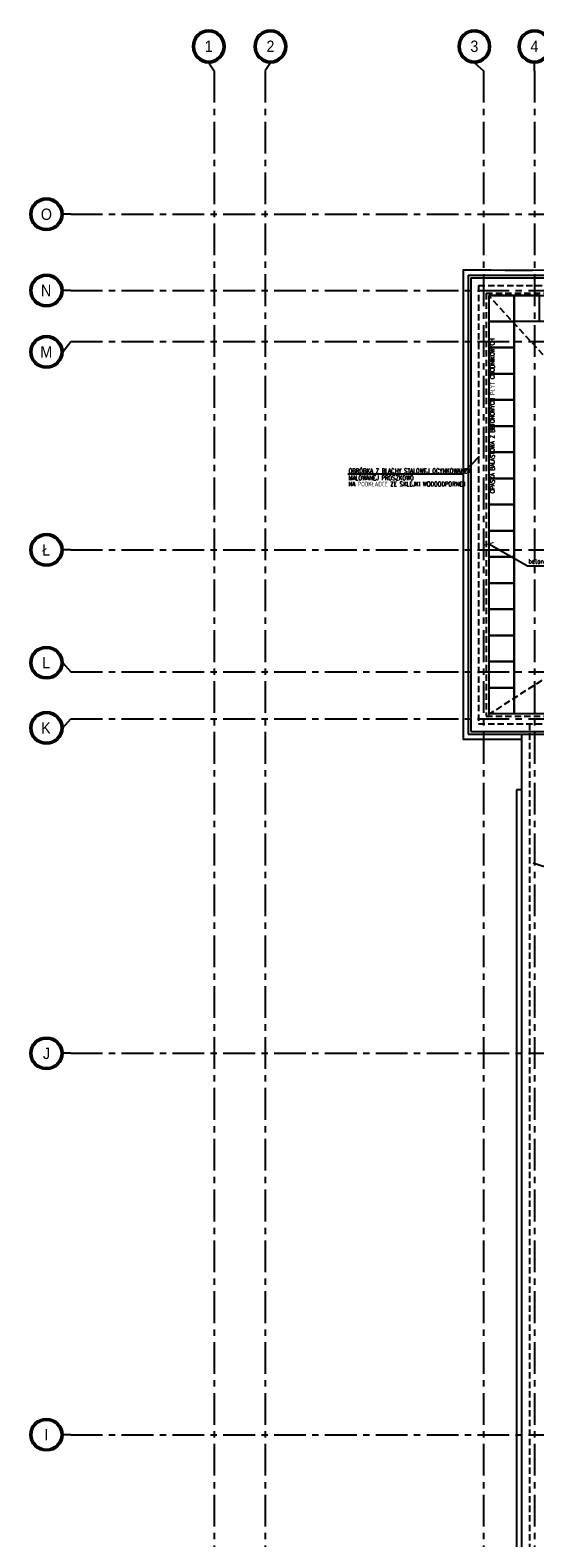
# Model space of a CAD drawing. Extents: x 41755 to 123924, y -112333 to 86187.
# Tile 20 of 256: x 99429 to 100422, y -98949 to -95984. Entities that reach past the tile are written whole.
import ezdxf
from ezdxf.enums import TextEntityAlignment as Align

# ---------------------------------------------------------------- set-up
doc = ezdxf.new("R2010")
doc.units = 0
doc.header["$LTSCALE"] = 50
doc.linetypes.add('CENTER', pattern=[2, 1.25, -0.25, 0.25, -0.25])
doc.linetypes.add('DASHED', pattern=[0.75, 0.5, -0.25])
doc.layers.get('0').update_dxf_attribs({"color": 101, "linetype": 'CONTINUOUS'})
for name, color, linetype in [('Os-osie glowne', 1, 'CENTER'), ('Os-osie-opis', 16, 'CONTINUOUS'), ('Pzt-chodniki-hatch', 252, 'CONTINUOUS'), ('Sch-opis', 51, 'CONTINUOUS'), ('W-idok', 8, 'CONTINUOUS'), ('W-idok pod', 5, 'DASHED'), ('W-izol-w', 144, 'CONTINUOUS'), ('W-widok-spadki', 61, 'CONTINUOUS')]:
    doc.layers.add(name, color=color, linetype=linetype)
doc.styles.add('dwg_opis duży', font='ARIAL.TTF', dxfattribs={"width": 0.9})
doc.styles.add('ROMANS', font='romans', dxfattribs={"width": 0.85})
doc.dimstyles.new('CHMIELNA', dxfattribs={"dimscale": 3.5, "dimtxt": 4, "dimasz": 1.5, "dimexe": 3, "dimexo": 0, "dimgap": 1, "dimtad": 1, "dimdec": 1, "dimrnd": 0.5, "dimzin": 12, "dimdsep": 46, "dimtxsty": 'ROMANS', "dimblk": 'DIMTICK', "dimcen": 0.09, "dimse1": 1, "dimse2": 1, "dimclrd": 143, "dimclrt": 53, "dimadec": 0, "dimazin": 0, "dimtfac": 1, "dimtdec": 1, "dimtix": 1, "dimtmove": 2, "dimatfit": 2, "dimldrblk": 'ARCHTICK', "dimfxl": 0, "dimtolj": 1, "dimtzin": 0, "dimarcsym": 0})

# ---------------------------------------------------------------- blocks, each defined once
blk = doc.blocks.new('_opis_osi_liczbowy')
blk.add_hatch(color=256).paths.add_polyline_path([(32, 32), (32, 28.8, -1), (32, -28.8), (32, -32, 1)])
for radius in [32, 28.8]:
    blk.add_circle((32, 0), radius)
at = {"style": 'dwg_opis duży', "width": 0.9}
blk.add_attdef('AXNAMEH', text='', height=22.4, rotation=90, dxfattribs=at).set_placement((32, 0), align=Align.MIDDLE_CENTER)
blk = doc.blocks.new('_opis_osi')
blk.add_hatch(color=256).paths.add_polyline_path([(32, -32), (28.8, -32, -1), (-28.8, -32), (-32, -32, 1)])
for radius in [32, 28.8]:
    blk.add_circle((0, -32), radius)
at = {"style": 'dwg_opis duży', "width": 0.9}
blk.add_attdef('AXNAMEV', text='', height=22.4, rotation=90, dxfattribs=at).set_placement((0, -32), align=Align.MIDDLE_CENTER)
blk = doc.blocks.new('DIMTICK')
for p, q in [((-1, 0), (1, 0)), ((0, 1), (0, -1))]:
    blk.add_line(p, q)
at = {"const_width": 0.141}
blk.add_lwpolyline([(0.71, 0.71), (-0.71, -0.71)], dxfattribs=at)

msp = doc.modelspace()

# ---------------------------------------------------------------- linework, layer by layer
at = {"layer": 'Os-osie glowne'}
for points in [[(99790.966, -96063.824), (99790.966, -102040.824)], [(99890.966, -96063.824), (99890.966, -102040.824)], [(100320.966, -96063.824), (100320.966, -102040.824)], [(100420.966, -96063.824), (100420.966, -102040.824)], [(99508.966, -96345.824), (111775.966, -96345.824)], [(99508.966, -96495.824), (111775.966, -96495.824)], [(99508.966, -96595.824), (111775.966, -96595.824)], [(99508.966, -97005.824), (111775.966, -97005.824)], [(99508.966, -97245.824), (111775.966, -97245.824)], [(99508.966, -97337.824), (111775.966, -97337.824)], [(99508.966, -97995.824), (111775.966, -97995.824)], [(99508.966, -98745.824), (111775.966, -98745.824)]]:
    msp.add_lwpolyline(points, dxfattribs=at)
at = {"layer": 'Os-osie-opis'}
for points in [[(99780.306, -96047.824), (99790.966, -96063.824)], [(99901.626, -96047.824), (99890.966, -96063.824)], [(100302.77, -96047.824), (100320.966, -96063.824)], [(100420.966, -96063.824), (100420.966, -96047.824)], [(99508.966, -96345.824), (99492.966, -96345.824)], [(99508.966, -96495.824), (99492.966, -96495.824)], [(99492.966, -96616.484), (99508.966, -96595.824)], [(99508.966, -97005.824), (99492.966, -97005.824)], [(99492.966, -97227.664), (99508.966, -97245.824)], [(99492.966, -97355.984), (99508.966, -97337.824)], [(99508.966, -97995.824), (99492.966, -97995.824)], [(99508.966, -98745.824), (99492.966, -98745.824)]]:
    msp.add_lwpolyline(points, dxfattribs=at)
at = {"layer": 'Pzt-chodniki-hatch'}
for points in [[(100330.966, -96505.824), (100330.966, -96555.824), (100380.966, -96555.824), (100380.966, -96505.824)], [(100380.966, -96505.824), (100380.966, -96555.824), (100430.966, -96555.824), (100430.966, -96505.824)], [(100330.966, -96557.284), (100330.966, -96607.284), (100380.966, -96607.284), (100380.966, -96557.284)], [(100330.966, -96608.744), (100330.966, -96658.744), (100380.966, -96658.744), (100380.966, -96608.744)], [(100330.966, -96660.204), (100330.966, -96710.204), (100380.966, -96710.204), (100380.966, -96660.204)], [(100330.966, -96711.664), (100330.966, -96761.664), (100380.966, -96761.664), (100380.966, -96711.664)], [(100330.966, -96763.124), (100330.966, -96813.124), (100380.966, -96813.124), (100380.966, -96763.124)], [(100330.966, -96814.584), (100330.966, -96864.584), (100380.966, -96864.584), (100380.966, -96814.584)], [(100330.966, -96866.044), (100330.966, -96916.044), (100380.966, -96916.044), (100380.966, -96866.044)], [(100330.966, -96917.504), (100330.966, -96967.504), (100380.966, -96967.504), (100380.966, -96917.504)], [(100330.966, -96968.964), (100330.966, -97018.964), (100380.966, -97018.964), (100380.966, -96968.964)], [(100330.966, -97020.424), (100330.966, -97070.424), (100380.966, -97070.424), (100380.966, -97020.424)], [(100330.966, -97071.884), (100330.966, -97121.884), (100380.966, -97121.884), (100380.966, -97071.884)], [(100330.966, -97123.344), (100330.966, -97173.344), (100380.966, -97173.344), (100380.966, -97123.344)], [(100330.966, -97174.804), (100330.966, -97224.804), (100380.966, -97224.804), (100380.966, -97174.804)], [(100330.966, -97226.264), (100330.966, -97276.264), (100380.966, -97276.264), (100380.966, -97226.264)], [(100330.966, -97277.824), (100330.966, -97327.824), (100380.966, -97327.824), (100380.966, -97277.824)]]:
    msp.add_lwpolyline(points, close=True, dxfattribs=at)
for points in [[(100380.966, -96555.824), (100380.966, -97327.824)], [(100380.966, -96555.824), (102330.966, -96555.824)]]:
    msp.add_lwpolyline(points, dxfattribs=at)
at = {"layer": 'Sch-opis'}
for points in [[(100054.06, -96856.262), (100279.337, -96856.262), (100313.117, -96821.341)], [(100749.837, -97656.558), (100524.56, -97656.558), (100418.586, -97621.637)]]:
    msp.add_lwpolyline(points, dxfattribs=at)
at = {"layer": 'W-idok', "linetype": 'DASHED', "ltscale": 0.5}
for points in [[(100310.966, -96485.824), (100310.966, -97347.824)], [(100310.966, -96485.824), (102400.966, -96485.824)], [(100325.966, -96500.824), (100325.966, -97332.824)], [(100325.966, -96500.824), (102385.966, -96500.824)], [(100325.966, -97332.824), (102380.966, -97332.824)], [(100310.966, -97347.824), (102380.966, -97347.824)], [(100410.966, -97347.824), (100410.966, -100008.824)]]:
    msp.add_lwpolyline(points, dxfattribs=at)
at = {"layer": 'W-idok pod', "linetype": 'Continuous'}
for p, q in [((100395.966, -97477.824), (100385.966, -97477.824)), ((100385.966, -97477.824), (100385.966, -99920.824))]:
    msp.add_line(p, q, dxfattribs=at)
msp.add_lwpolyline([(101760.966, -96465.324), (101760.966, -96439.024, 0.00692495), (102024.185, -96397.595), (102012.129, -96318.494, -0.0456024), (100280.966, -96455.505), (100280.966, -97377.824), (100395.966, -97377.824)], format="xyb", dxfattribs=at)
for points in [[(100290.686, -96465.324), (100290.686, -97368.324)], [(100290.686, -96465.324), (102400.966, -96465.324)], [(100290.686, -97368.324), (102380.966, -97368.324)]]:
    msp.add_lwpolyline(points, dxfattribs=at)
at = {"layer": 'W-izol-w', "linetype": 'Continuous'}
for points in [[(100295.966, -96470.824), (100295.966, -97362.824)], [(100295.966, -96470.824), (102400.966, -96470.824)], [(100330.966, -96505.824), (100330.966, -97327.824)], [(100330.966, -96505.824), (102380.966, -96505.824)], [(100330.966, -97327.824), (102380.966, -97327.824)], [(100295.966, -97362.824), (102380.966, -97362.824)], [(100395.966, -100023.824), (100395.966, -97368.324)]]:
    msp.add_lwpolyline(points, dxfattribs=at)
at = {"layer": 'W-widok-spadki', "linetype": 'DASHED', "ltscale": 0.5}
for points in [[(100450.966, -96635.824), (100330.966, -96505.824)], [(100450.966, -97252.824), (100325.966, -97332.824)]]:
    msp.add_lwpolyline(points, dxfattribs=at)

# ---------------------------------------------------------------- block references
at = {"layer": 'Os-osie-opis'}
ref = msp.add_blockref('_opis_osi_liczbowy', (99780.306, -96047.824), dxfattribs=dict(at, xscale=-1, rotation=270))
ref.add_attrib('AXNAMEH', '1', dxfattribs={"layer": '0', "height": 22.4, "style": 'dwg_opis duży', "width": 0.9}).set_placement((99780.306, -96015.534), align=Align.MIDDLE_CENTER)
ref = msp.add_blockref('_opis_osi_liczbowy', (99901.626, -96047.824), dxfattribs=dict(at, xscale=-1, rotation=270))
ref.add_attrib('AXNAMEH', '2', dxfattribs={"layer": '0', "height": 22.4, "style": 'dwg_opis duży', "width": 0.9}).set_placement((99901.626, -96015.534), align=Align.MIDDLE_CENTER)
ref = msp.add_blockref('_opis_osi_liczbowy', (100302.77, -96047.824), dxfattribs=dict(at, xscale=-1, rotation=270))
ref.add_attrib('AXNAMEH', '3', dxfattribs={"layer": '0', "height": 22.4, "style": 'dwg_opis duży', "width": 0.9}).set_placement((100302.77, -96015.534), align=Align.MIDDLE_CENTER)
ref = msp.add_blockref('_opis_osi_liczbowy', (100420.966, -96047.824), dxfattribs=dict(at, xscale=-1, rotation=270))
ref.add_attrib('AXNAMEH', '4', dxfattribs={"layer": '0', "height": 22.4, "style": 'dwg_opis duży', "width": 0.9}).set_placement((100420.966, -96015.534), align=Align.MIDDLE_CENTER)
at = {"layer": 'Os-osie-opis', "rotation": 270}
for p, values in [((99492.966, -96345.824), {'AXNAMEV': 'O'}), ((99492.966, -98745.824), {'AXNAMEV': 'I'})]:
    msp.add_blockref('_opis_osi', p, dxfattribs=at).add_auto_attribs(values)
at = {"layer": 'Os-osie-opis'}
ref = msp.add_blockref('_opis_osi', (99492.966, -96495.824), dxfattribs=dict(at, rotation=270))
ref.add_attrib('AXNAMEV', 'N', dxfattribs={"layer": '0', "height": 22.4, "style": 'dwg_opis duży', "width": 0.9}).set_placement((99460.402, -96495.824), align=Align.MIDDLE_CENTER)
ref = msp.add_blockref('_opis_osi', (99492.966, -96616.484), dxfattribs=dict(at, rotation=270))
ref.add_attrib('AXNAMEV', 'M', dxfattribs={"layer": '0', "height": 22.4, "style": 'dwg_opis duży', "width": 0.9}).set_placement((99460.677, -96616.484), align=Align.MIDDLE_CENTER)
ref = msp.add_blockref('_opis_osi', (99492.966, -97005.824), dxfattribs=dict(at, rotation=270))
ref.add_attrib('AXNAMEV', 'Ł', dxfattribs={"layer": '0', "height": 22.4, "style": 'dwg_opis duży', "width": 0.9}).set_placement((99460.292, -97005.824), align=Align.MIDDLE_CENTER)
ref = msp.add_blockref('_opis_osi', (99492.966, -97227.664), dxfattribs=dict(at, rotation=270))
ref.add_attrib('AXNAMEV', 'L', dxfattribs={"layer": '0', "height": 22.4, "style": 'dwg_opis duży', "width": 0.9}).set_placement((99460.251, -97227.664), align=Align.MIDDLE_CENTER)
ref = msp.add_blockref('_opis_osi', (99492.966, -97355.984), dxfattribs=dict(at, rotation=270))
ref.add_attrib('AXNAMEV', 'K', dxfattribs={"layer": '0', "height": 22.4, "style": 'dwg_opis duży', "width": 0.9}).set_placement((99459.948, -97355.984), align=Align.MIDDLE_CENTER)
ref = msp.add_blockref('_opis_osi', (99492.966, -97995.824), dxfattribs=dict(at, rotation=270))
ref.add_attrib('AXNAMEV', 'J', dxfattribs={"layer": '0', "height": 22.4, "style": 'dwg_opis duży', "width": 0.9}).set_placement((99461.227, -97995.824), align=Align.MIDDLE_CENTER)

# ---------------------------------------------------------------- texts
at = {"layer": 'Sch-opis', "style": 'ROMANS', "width": 0.7}
msp.add_text('OPASKA BALASTOWA Z BETONOWYCH PŁYT CHODNIKOWYCH', height=9, rotation=90, dxfattribs=at).set_placement((100342.667, -96894.333))
for s, p in [('OBRÓBKA Z BLACHY STALOWEJ OCYNKOWANEJ', (100055.269, -96855.028)), ('MALOWANEJ PROSZKOWO', (100055.269, -96868.811)), ('NA PODKŁADCE ZE SKLEJKI WODOODPORNEJ', (100055.269, -96880.865))]:
    msp.add_text(s, height=9, dxfattribs=at).set_placement(p)
at = {"layer": 'Sch-opis', "insert": (100409.395, -97023.858), "char_height": 9, "width": 203.76147, "attachment_point": 1, "style": 'ROMANS'}
msp.add_mtext('beton spadkowy h=11,30cm', dxfattribs=at)

# ---------------------------------------------------------------- leaders
at = {"layer": 'Sch-opis'}
msp.add_leader([(100330.966, -96994.038), (100407.388, -97036.925), (100576.979, -97036.925)], dimstyle='CHMIELNA', override={"dimasz": 4, "dimgap": 1, "dimtad": 0}, dxfattribs=at)

doc.saveas('drawing.dxf')
